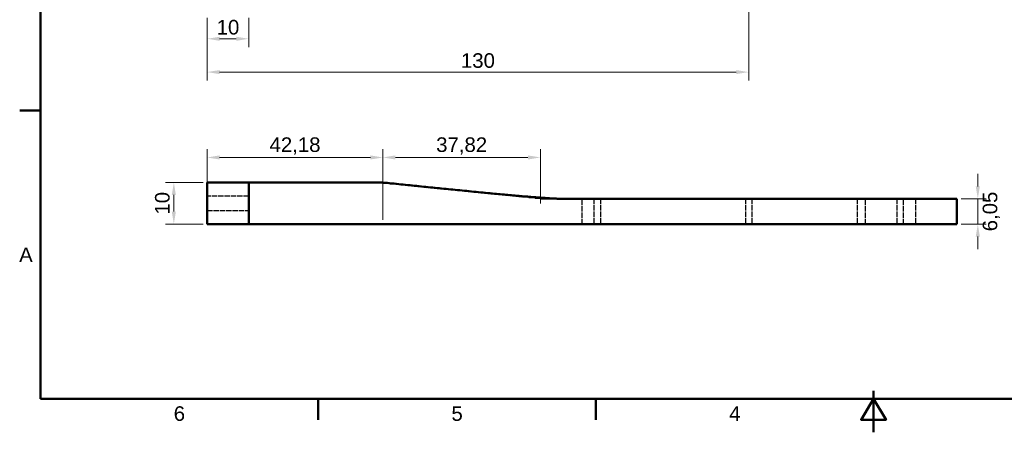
# Model space of a CAD drawing. Header units: metres. Extents: x 2 to 418, y 2 to 295.
# Tile 1 of 3: x 5 to 241, y 2 to 101. Entities that reach past the tile are written whole.
import ezdxf
from ezdxf.enums import TextEntityAlignment as Align

# ---------------------------------------------------------------- set-up
doc = ezdxf.new("R2010")
doc.units = ezdxf.units.M
doc.linetypes.add('DASHED', pattern=[1.524, 1.27, -0.254])
for name, color, linetype, lineweight in [('MASS', 7, 'CONTINUOUS', 18), ('RAHMEN', 7, 'CONTINUOUS', 50), ('SICHT', 7, 'CONTINUOUS', 50), ('VERDECKT', 7, 'DASHED', 25)]:
    doc.layers.add(name, color=color, linetype=linetype, lineweight=lineweight)
doc.styles.add('ISO', font='arial.ttf')
doc.styles.get("Standard").update_dxf_attribs({"font": 'arial.ttf'})
doc.dimstyles.new('ISO_HZ', dxfattribs={"dimtxt": 3.5, "dimasz": 3, "dimexe": 2, "dimexo": 1, "dimgap": 1, "dimtad": 1, "dimtxsty": 'Standard', "dimcen": 2.5, "dimclrd": 7, "dimclre": 7, "dimclrt": 7, "dimazin": 3, "dimtfac": 1, "dimtmove": 0, "dimatfit": 3, "dimlwd": 18, "dimlwe": 18})

# ---------------------------------------------------------------- blocks, each defined once
blk = doc.blocks.new('_CLOSEDFILLED')
at = {"color": 0, "linetype": 'BYBLOCK'}
blk.add_solid([(-1, 0.164), (0, 0), (-1, -0.164)], dxfattribs=at)
blk = doc.blocks.new('*D14')
at = {"color": 7, "lineweight": 18}
for p, q in [((235, 61.05), (235, 64.05)), ((231, 58.05), (237, 58.05)), ((235, 52), (235, 58.05)), ((231, 52), (237, 52)), ((235, 49), (235, 46))]:
    blk.add_line(p, q, dxfattribs=at)
at = {"layer": 'Defpoints'}
for p in [(230, 58.05), (230, 52), (235, 52)]:
    blk.add_point(p, dxfattribs=at)
at = {"layer": 'MASS', "color": 7, "xscale": 3, "yscale": 3}
for p, rotation in [((235, 58.05), 270), ((235, 52), 90)]:
    blk.add_blockref('_CLOSEDFILLED', p, dxfattribs=dict(at, rotation=rotation))
at = {"layer": 'MASS', "color": 7, "insert": (238.25, 55.025), "char_height": 3.5, "attachment_point": 5, "rotation": 90}
blk.add_mtext('6,05', dxfattribs=at)

msp = doc.modelspace()

# ---------------------------------------------------------------- linework, layer by layer
at = {"layer": 'RAHMEN'}
for p, q in [((10, 79.25), (5, 79.25)), ((210, 2), (210, 12)), ((76.667, 10), (76.667, 5)), ((143.333, 10), (143.333, 5)), ((210, 10), (210, 5))]:
    msp.add_line(p, q, dxfattribs=at)
for points in [[(10, 10), (410, 10), (410, 287), (10, 287)], [(210, 10), (207, 5), (213, 5)]]:
    msp.add_lwpolyline(points, close=True, dxfattribs=at)
at = {"layer": 'SICHT'}
for p, q in [((50.005, 62), (60.005, 62)), ((50.005, 52), (50.005, 62)), ((60.005, 52), (60.005, 62)), ((230.005, 52), (230.005, 58.05)), ((50.005, 52), (60.005, 52))]:
    msp.add_line(p, q, dxfattribs=at)
for points in [[(60.005, 62), (60.492, 62), (60.979, 62), (61.466, 62), (61.972, 62), (62.492, 62), (63.012, 62), (63.537, 62), (64.089, 62), (64.641, 62), (65.193, 62), (65.766, 62), (66.349, 62), (66.932, 62), (67.523, 62), (68.135, 62), (68.748, 62), (69.36, 62), (69.997, 62), (70.638, 62), (71.279, 62), (71.931, 62), (72.599, 62), (73.267, 62), (73.935, 62), (74.629, 62), (75.323, 62), (76.017, 62), (76.725, 62), (77.444, 62), (78.163, 62), (78.885, 62), (79.626, 62), (80.368, 62), (81.11, 62), (81.867, 62), (82.631, 62), (83.394, 62), (84.164, 62), (84.947, 62), (85.731, 62), (86.515, 62), (87.315, 62), (88.117, 62), (88.92, 62), (89.73, 62), (90.549, 62), (91.369, 62), (92.189, 62)], [(118.536, 59.34), (117.967, 59.395), (117.398, 59.45), (116.83, 59.505), (116.263, 59.56), (115.697, 59.616), (115.133, 59.671), (114.569, 59.726), (114.006, 59.781), (113.445, 59.836), (112.885, 59.892), (112.326, 59.947), (111.769, 60.002), (111.213, 60.057), (110.659, 60.112), (110.107, 60.167), (109.556, 60.221), (109.007, 60.276), (108.459, 60.331), (107.914, 60.385), (107.371, 60.44), (106.829, 60.494), (106.29, 60.548), (105.752, 60.603), (105.217, 60.657), (104.681, 60.711), (104.144, 60.765), (103.605, 60.82), (103.064, 60.875), (102.523, 60.93), (101.981, 60.985), (101.438, 61.04), (100.894, 61.096), (100.349, 61.152), (99.804, 61.208), (99.259, 61.264), (98.713, 61.32), (98.167, 61.376), (97.621, 61.432), (97.076, 61.489), (96.53, 61.546), (95.985, 61.602), (95.441, 61.659), (94.897, 61.716), (94.353, 61.772), (93.811, 61.829), (93.269, 61.886), (92.728, 61.943), (92.189, 62)], [(136.333, 58.05), (136.12, 58.051), (135.895, 58.053), (135.661, 58.056), (135.416, 58.061), (135.162, 58.067), (134.898, 58.075), (134.624, 58.083), (134.341, 58.094), (134.05, 58.105), (133.75, 58.118), (133.441, 58.133), (133.124, 58.148), (132.799, 58.165), (132.466, 58.184), (132.126, 58.203), (131.778, 58.224), (131.424, 58.247), (131.065, 58.27), (130.699, 58.295), (130.329, 58.32), (129.955, 58.347), (129.577, 58.374), (129.195, 58.402), (128.811, 58.431), (128.425, 58.461), (128.037, 58.491), (127.649, 58.522), (127.26, 58.554), (126.869, 58.586), (126.472, 58.618), (126.068, 58.652), (125.656, 58.687), (125.239, 58.723), (124.815, 58.76), (124.386, 58.798), (123.951, 58.836), (123.513, 58.875), (123.07, 58.915), (122.624, 58.956), (122.175, 58.997), (121.724, 59.038), (121.27, 59.08), (120.815, 59.123), (120.359, 59.166), (119.903, 59.209), (119.446, 59.253), (118.991, 59.296), (118.536, 59.34)], [(136.333, 58.05), (137.886, 58.05), (139.438, 58.05), (140.99, 58.05), (142.768, 58.05), (144.715, 58.05), (146.662, 58.05), (148.655, 58.05), (150.927, 58.05), (153.2, 58.05), (155.473, 58.05), (157.921, 58.05), (160.439, 58.05), (162.957, 58.05), (165.52, 58.05), (168.195, 58.05), (170.87, 58.05), (173.545, 58.05), (176.274, 58.05), (179.012, 58.05), (181.749, 58.05), (184.472, 58.05), (187.176, 58.05), (189.88, 58.05), (192.583, 58.05), (195.157, 58.05), (197.731, 58.05), (200.306, 58.05), (202.754, 58.05), (205.108, 58.05), (207.462, 58.05), (209.773, 58.05), (211.824, 58.05), (213.875, 58.05), (215.925, 58.05), (217.708, 58.05), (219.383, 58.05), (221.059, 58.05), (222.61, 58.05), (223.851, 58.05), (225.091, 58.05), (226.332, 58.05), (227.163, 58.05), (227.925, 58.05), (228.688, 58.05), (229.233, 58.05), (229.491, 58.05), (229.748, 58.05), (230.005, 58.05)], [(60.005, 52), (60.815, 52), (61.624, 52), (62.434, 52), (63.292, 52), (64.187, 52), (65.082, 52), (65.989, 52), (66.965, 52), (67.941, 52), (68.916, 52), (69.946, 52), (70.998, 52), (72.05, 52), (73.121, 52), (74.243, 52), (75.365, 52), (76.487, 52), (77.665, 52), (78.851, 52), (80.038, 52), (81.25, 52), (82.495, 52), (83.74, 52), (84.985, 52), (86.282, 52), (87.579, 52), (88.876, 52), (90.199, 52), (91.542, 52), (92.885, 52), (94.233, 52), (95.614, 52), (96.995, 52), (98.376, 52), (99.779, 52), (101.192, 52), (102.604, 52), (104.024, 52), (105.46, 52), (106.897, 52), (108.333, 52), (109.784, 52), (111.238, 52), (112.691, 52), (114.148, 52), (115.611, 52), (117.073, 52), (118.536, 52)], [(118.536, 52), (118.985, 52), (119.434, 52), (119.884, 52), (120.332, 52), (120.779, 52), (121.226, 52), (121.672, 52), (122.115, 52), (122.557, 52), (122.999, 52), (123.436, 52), (123.871, 52), (124.306, 52), (124.739, 52), (125.164, 52), (125.589, 52), (126.014, 52), (126.428, 52), (126.841, 52), (127.253, 52), (127.659, 52), (128.057, 52), (128.455, 52), (128.852, 52), (129.233, 52), (129.613, 52), (129.993, 52), (130.363, 52), (130.723, 52), (131.084, 52), (131.442, 52), (131.781, 52), (132.12, 52), (132.459, 52), (132.782, 52), (133.097, 52), (133.412, 52), (133.721, 52), (134.01, 52), (134.3, 52), (134.59, 52), (134.857, 52), (135.119, 52), (135.382, 52), (135.632, 52), (135.866, 52), (136.1, 52), (136.333, 52)], [(136.333, 52), (137.886, 52), (139.438, 52), (140.99, 52), (142.768, 52), (144.715, 52), (146.662, 52), (148.655, 52), (150.927, 52), (153.2, 52), (155.473, 52), (157.921, 52), (160.439, 52), (162.957, 52), (165.52, 52), (168.195, 52), (170.87, 52), (173.545, 52), (176.274, 52), (179.012, 52), (181.749, 52), (184.472, 52), (187.176, 52), (189.88, 52), (192.583, 52), (195.157, 52), (197.731, 52), (200.306, 52), (202.754, 52), (205.108, 52), (207.462, 52), (209.773, 52), (211.824, 52), (213.875, 52), (215.925, 52), (217.708, 52), (219.383, 52), (221.059, 52), (222.61, 52), (223.851, 52), (225.091, 52), (226.332, 52), (227.163, 52), (227.925, 52), (228.688, 52), (229.233, 52), (229.491, 52), (229.748, 52), (230.005, 52)]]:
    msp.add_lwpolyline(points, dxfattribs=at)
at = {"layer": 'VERDECKT'}
for p, q in [((50.005, 52), (50.005, 62)), ((60.005, 62), (50.005, 62)), ((60.005, 52), (60.005, 62)), ((60.005, 52), (60.005, 62)), ((60.005, 52), (60.005, 62)), ((130.005, 58.05), (90.005, 62)), ((60.005, 58.7), (50.005, 58.7)), ((60.005, 58.7), (50.005, 58.7)), ((140.005, 52), (140.005, 58.05)), ((142.848, 58.05), (142.848, 52)), ((144.415, 58.05), (144.415, 52)), ((179.221, 58.05), (179.221, 52)), ((180.788, 58.05), (180.788, 52)), ((206.002, 58.05), (206.002, 52)), ((208.002, 52), (208.002, 58.05)), ((215.594, 58.05), (215.594, 52)), ((217.161, 52), (217.161, 58.05)), ((220.005, 58.05), (220.005, 52)), ((50.005, 55.3), (60.005, 55.3)), ((50.005, 55.3), (60.005, 55.3)), ((60.005, 52), (50.005, 52))]:
    msp.add_line(p, q, dxfattribs=at)
for points in [[(92.189, 62), (91.369, 62), (90.549, 62), (89.73, 62), (88.92, 62), (88.117, 62), (87.315, 62), (86.515, 62), (85.731, 62), (84.947, 62), (84.164, 62), (83.394, 62), (82.631, 62), (81.867, 62), (81.11, 62), (80.368, 62), (79.626, 62), (78.885, 62), (78.163, 62), (77.444, 62), (76.725, 62), (76.017, 62), (75.323, 62), (74.629, 62), (73.935, 62), (73.267, 62), (72.599, 62), (71.931, 62), (71.279, 62), (70.638, 62), (69.997, 62), (69.36, 62), (68.748, 62), (68.135, 62), (67.523, 62), (66.932, 62), (66.349, 62), (65.766, 62), (65.193, 62), (64.641, 62), (64.089, 62), (63.537, 62), (63.012, 62), (62.492, 62), (61.972, 62), (61.466, 62), (60.979, 62), (60.492, 62), (60.005, 62)], [(92.189, 62), (92.101, 62), (92.014, 62), (91.927, 62), (91.843, 62), (91.762, 62), (91.681, 62), (91.601, 62), (91.526, 62), (91.451, 62), (91.377, 62), (91.307, 62), (91.238, 62), (91.17, 62), (91.104, 62), (91.042, 62), (90.98, 62), (90.918, 62), (90.862, 62), (90.807, 62), (90.752, 62), (90.699, 62), (90.65, 62), (90.601, 62), (90.553, 62), (90.51, 62), (90.468, 62), (90.426, 62), (90.387, 62), (90.351, 62), (90.315, 62), (90.28, 62), (90.251, 62), (90.222, 62), (90.192, 62), (90.168, 62), (90.145, 62), (90.122, 62), (90.101, 62), (90.085, 62), (90.068, 62), (90.052, 62), (90.041, 62), (90.031, 62), (90.022, 62), (90.015, 62), (90.011, 62), (90.008, 62), (90.005, 62)], [(90.005, 62), (90.008, 62), (90.011, 62), (90.015, 62), (90.022, 62), (90.031, 62), (90.041, 62), (90.052, 62), (90.068, 62), (90.085, 62), (90.101, 62), (90.122, 62), (90.145, 62), (90.168, 62), (90.192, 62), (90.222, 62), (90.251, 62), (90.28, 62), (90.315, 62), (90.351, 62), (90.387, 62), (90.426, 62), (90.468, 62), (90.51, 62), (90.553, 62), (90.601, 62), (90.65, 62), (90.699, 62), (90.752, 62), (90.807, 62), (90.862, 62), (90.918, 62), (90.98, 62), (91.042, 62), (91.104, 62), (91.17, 62), (91.238, 62), (91.307, 62), (91.377, 62), (91.451, 62), (91.526, 62), (91.601, 62), (91.681, 62), (91.762, 62), (91.843, 62), (91.927, 62), (92.014, 62), (92.101, 62), (92.189, 62)], [(92.189, 62), (92.728, 61.943), (93.269, 61.886), (93.811, 61.829), (94.353, 61.772), (94.897, 61.716), (95.441, 61.659), (95.985, 61.602), (96.53, 61.546), (97.076, 61.489), (97.621, 61.432), (98.167, 61.376), (98.713, 61.32), (99.259, 61.264), (99.804, 61.208), (100.349, 61.152), (100.894, 61.096), (101.438, 61.04), (101.981, 60.985), (102.523, 60.93), (103.064, 60.875), (103.605, 60.82), (104.144, 60.765), (104.681, 60.711), (105.217, 60.657), (105.752, 60.603), (106.29, 60.548), (106.829, 60.494), (107.371, 60.44), (107.914, 60.385), (108.459, 60.331), (109.007, 60.276), (109.556, 60.221), (110.107, 60.167), (110.659, 60.112), (111.213, 60.057), (111.769, 60.002), (112.326, 59.947), (112.885, 59.892), (113.445, 59.836), (114.006, 59.781), (114.569, 59.726), (115.133, 59.671), (115.697, 59.616), (116.263, 59.56), (116.83, 59.505), (117.398, 59.45), (117.967, 59.395), (118.536, 59.34)], [(118.536, 59.34), (118.991, 59.296), (119.446, 59.253), (119.903, 59.209), (120.359, 59.166), (120.815, 59.123), (121.27, 59.08), (121.724, 59.038), (122.175, 58.997), (122.624, 58.956), (123.07, 58.915), (123.513, 58.875), (123.951, 58.836), (124.386, 58.798), (124.815, 58.76), (125.239, 58.723), (125.656, 58.687), (126.068, 58.652), (126.472, 58.618), (126.869, 58.586), (127.26, 58.554), (127.649, 58.522), (128.037, 58.491), (128.425, 58.461), (128.811, 58.431), (129.195, 58.402), (129.577, 58.374), (129.955, 58.347), (130.329, 58.32), (130.699, 58.295), (131.065, 58.27), (131.424, 58.247), (131.778, 58.224), (132.126, 58.203), (132.466, 58.184), (132.799, 58.165), (133.124, 58.148), (133.441, 58.133), (133.75, 58.118), (134.05, 58.105), (134.341, 58.094), (134.624, 58.083), (134.898, 58.075), (135.162, 58.067), (135.416, 58.061), (135.661, 58.056), (135.895, 58.053), (136.12, 58.051), (136.333, 58.05)], [(50.005, 58.7), (50.005, 58.688), (50.005, 58.675), (50.005, 58.663), (50.005, 58.636), (50.005, 58.6), (50.005, 58.563), (50.005, 58.523), (50.005, 58.464), (50.005, 58.405), (50.005, 58.346), (50.005, 58.273), (50.005, 58.195), (50.005, 58.116), (50.005, 58.033), (50.005, 57.939), (50.005, 57.845), (50.005, 57.751), (50.005, 57.648), (50.005, 57.543), (50.005, 57.438), (50.005, 57.331), (50.005, 57.221), (50.005, 57.11), (50.005, 57), (50.005, 56.89), (50.005, 56.779), (50.005, 56.669), (50.005, 56.562), (50.005, 56.457), (50.005, 56.352), (50.005, 56.249), (50.005, 56.155), (50.005, 56.061), (50.005, 55.967), (50.005, 55.884), (50.005, 55.805), (50.005, 55.727), (50.005, 55.654), (50.005, 55.595), (50.005, 55.536), (50.005, 55.477), (50.005, 55.437), (50.005, 55.4), (50.005, 55.364), (50.005, 55.337), (50.005, 55.325), (50.005, 55.312), (50.005, 55.3)], [(50.005, 55.3), (50.005, 55.312), (50.005, 55.325), (50.005, 55.337), (50.005, 55.364), (50.005, 55.4), (50.005, 55.437), (50.005, 55.477), (50.005, 55.536), (50.005, 55.595), (50.005, 55.654), (50.005, 55.727), (50.005, 55.805), (50.005, 55.884), (50.005, 55.967), (50.005, 56.061), (50.005, 56.155), (50.005, 56.249), (50.005, 56.352), (50.005, 56.457), (50.005, 56.562), (50.005, 56.669), (50.005, 56.779), (50.005, 56.89), (50.005, 57), (50.005, 57.11), (50.005, 57.221), (50.005, 57.331), (50.005, 57.438), (50.005, 57.543), (50.005, 57.648), (50.005, 57.751), (50.005, 57.845), (50.005, 57.939), (50.005, 58.033), (50.005, 58.116), (50.005, 58.195), (50.005, 58.273), (50.005, 58.346), (50.005, 58.405), (50.005, 58.464), (50.005, 58.523), (50.005, 58.563), (50.005, 58.6), (50.005, 58.636), (50.005, 58.663), (50.005, 58.675), (50.005, 58.688), (50.005, 58.7)], [(50.005, 58.7), (50.005, 58.688), (50.005, 58.675), (50.005, 58.663), (50.005, 58.636), (50.005, 58.6), (50.005, 58.563), (50.005, 58.523), (50.005, 58.464), (50.005, 58.405), (50.005, 58.346), (50.005, 58.273), (50.005, 58.195), (50.005, 58.116), (50.005, 58.033), (50.005, 57.939), (50.005, 57.845), (50.005, 57.751), (50.005, 57.648), (50.005, 57.543), (50.005, 57.438), (50.005, 57.331), (50.005, 57.221), (50.005, 57.11), (50.005, 57), (50.005, 56.89), (50.005, 56.779), (50.005, 56.669), (50.005, 56.562), (50.005, 56.457), (50.005, 56.352), (50.005, 56.249), (50.005, 56.155), (50.005, 56.061), (50.005, 55.967), (50.005, 55.884), (50.005, 55.805), (50.005, 55.727), (50.005, 55.654), (50.005, 55.595), (50.005, 55.536), (50.005, 55.477), (50.005, 55.437), (50.005, 55.4), (50.005, 55.364), (50.005, 55.337), (50.005, 55.325), (50.005, 55.312), (50.005, 55.3)], [(50.005, 55.3), (50.005, 55.312), (50.005, 55.325), (50.005, 55.337), (50.005, 55.364), (50.005, 55.4), (50.005, 55.437), (50.005, 55.477), (50.005, 55.536), (50.005, 55.595), (50.005, 55.654), (50.005, 55.727), (50.005, 55.805), (50.005, 55.884), (50.005, 55.967), (50.005, 56.061), (50.005, 56.155), (50.005, 56.249), (50.005, 56.352), (50.005, 56.457), (50.005, 56.562), (50.005, 56.669), (50.005, 56.779), (50.005, 56.89), (50.005, 57), (50.005, 57.11), (50.005, 57.221), (50.005, 57.331), (50.005, 57.438), (50.005, 57.543), (50.005, 57.648), (50.005, 57.751), (50.005, 57.845), (50.005, 57.939), (50.005, 58.033), (50.005, 58.116), (50.005, 58.195), (50.005, 58.273), (50.005, 58.346), (50.005, 58.405), (50.005, 58.464), (50.005, 58.523), (50.005, 58.563), (50.005, 58.6), (50.005, 58.636), (50.005, 58.663), (50.005, 58.675), (50.005, 58.688), (50.005, 58.7)], [(60.005, 58.7), (60.005, 58.688), (60.005, 58.675), (60.005, 58.663), (60.005, 58.636), (60.005, 58.6), (60.005, 58.563), (60.005, 58.523), (60.005, 58.464), (60.005, 58.405), (60.005, 58.346), (60.005, 58.273), (60.005, 58.195), (60.005, 58.116), (60.005, 58.033), (60.005, 57.939), (60.005, 57.845), (60.005, 57.751), (60.005, 57.648), (60.005, 57.543), (60.005, 57.438), (60.005, 57.331), (60.005, 57.221), (60.005, 57.11), (60.005, 57), (60.005, 56.89), (60.005, 56.779), (60.005, 56.669), (60.005, 56.562), (60.005, 56.457), (60.005, 56.352), (60.005, 56.249), (60.005, 56.155), (60.005, 56.061), (60.005, 55.967), (60.005, 55.884), (60.005, 55.805), (60.005, 55.727), (60.005, 55.654), (60.005, 55.595), (60.005, 55.536), (60.005, 55.477), (60.005, 55.437), (60.005, 55.4), (60.005, 55.364), (60.005, 55.337), (60.005, 55.325), (60.005, 55.312), (60.005, 55.3)], [(60.005, 55.3), (60.005, 55.312), (60.005, 55.325), (60.005, 55.337), (60.005, 55.364), (60.005, 55.4), (60.005, 55.437), (60.005, 55.477), (60.005, 55.536), (60.005, 55.595), (60.005, 55.654), (60.005, 55.727), (60.005, 55.805), (60.005, 55.884), (60.005, 55.967), (60.005, 56.061), (60.005, 56.155), (60.005, 56.249), (60.005, 56.352), (60.005, 56.457), (60.005, 56.562), (60.005, 56.669), (60.005, 56.779), (60.005, 56.89), (60.005, 57), (60.005, 57.11), (60.005, 57.221), (60.005, 57.331), (60.005, 57.438), (60.005, 57.543), (60.005, 57.648), (60.005, 57.751), (60.005, 57.845), (60.005, 57.939), (60.005, 58.033), (60.005, 58.116), (60.005, 58.195), (60.005, 58.273), (60.005, 58.346), (60.005, 58.405), (60.005, 58.464), (60.005, 58.523), (60.005, 58.563), (60.005, 58.6), (60.005, 58.636), (60.005, 58.663), (60.005, 58.675), (60.005, 58.688), (60.005, 58.7)], [(60.005, 58.7), (60.005, 58.688), (60.005, 58.675), (60.005, 58.663), (60.005, 58.636), (60.005, 58.6), (60.005, 58.563), (60.005, 58.523), (60.005, 58.464), (60.005, 58.405), (60.005, 58.346), (60.005, 58.273), (60.005, 58.195), (60.005, 58.116), (60.005, 58.033), (60.005, 57.939), (60.005, 57.845), (60.005, 57.751), (60.005, 57.648), (60.005, 57.543), (60.005, 57.438), (60.005, 57.331), (60.005, 57.221), (60.005, 57.11), (60.005, 57), (60.005, 56.89), (60.005, 56.779), (60.005, 56.669), (60.005, 56.562), (60.005, 56.457), (60.005, 56.352), (60.005, 56.249), (60.005, 56.155), (60.005, 56.061), (60.005, 55.967), (60.005, 55.884), (60.005, 55.805), (60.005, 55.727), (60.005, 55.654), (60.005, 55.595), (60.005, 55.536), (60.005, 55.477), (60.005, 55.437), (60.005, 55.4), (60.005, 55.364), (60.005, 55.337), (60.005, 55.325), (60.005, 55.312), (60.005, 55.3)], [(60.005, 55.3), (60.005, 55.312), (60.005, 55.325), (60.005, 55.337), (60.005, 55.364), (60.005, 55.4), (60.005, 55.437), (60.005, 55.477), (60.005, 55.536), (60.005, 55.595), (60.005, 55.654), (60.005, 55.727), (60.005, 55.805), (60.005, 55.884), (60.005, 55.967), (60.005, 56.061), (60.005, 56.155), (60.005, 56.249), (60.005, 56.352), (60.005, 56.457), (60.005, 56.562), (60.005, 56.669), (60.005, 56.779), (60.005, 56.89), (60.005, 57), (60.005, 57.11), (60.005, 57.221), (60.005, 57.331), (60.005, 57.438), (60.005, 57.543), (60.005, 57.648), (60.005, 57.751), (60.005, 57.845), (60.005, 57.939), (60.005, 58.033), (60.005, 58.116), (60.005, 58.195), (60.005, 58.273), (60.005, 58.346), (60.005, 58.405), (60.005, 58.464), (60.005, 58.523), (60.005, 58.563), (60.005, 58.6), (60.005, 58.636), (60.005, 58.663), (60.005, 58.675), (60.005, 58.688), (60.005, 58.7)], [(136.333, 58.05), (136.084, 58.05), (135.834, 58.05), (135.585, 58.05), (135.345, 58.05), (135.113, 58.05), (134.88, 58.05), (134.65, 58.05), (134.435, 58.05), (134.221, 58.05), (134.006, 58.05), (133.803, 58.05), (133.606, 58.05), (133.409, 58.05), (133.217, 58.05), (133.038, 58.05), (132.858, 58.05), (132.679, 58.05), (132.516, 58.05), (132.355, 58.05), (132.194, 58.05), (132.041, 58.05), (131.898, 58.05), (131.755, 58.05), (131.613, 58.05), (131.489, 58.05), (131.365, 58.05), (131.241, 58.05), (131.128, 58.05), (131.023, 58.05), (130.918, 58.05), (130.815, 58.05), (130.729, 58.05), (130.643, 58.05), (130.556, 58.05), (130.484, 58.05), (130.417, 58.05), (130.35, 58.05), (130.288, 58.05), (130.24, 58.05), (130.192, 58.05), (130.144, 58.05), (130.112, 58.05), (130.083, 58.05), (130.054, 58.05), (130.034, 58.05), (130.024, 58.05), (130.015, 58.05), (130.005, 58.05)], [(130.005, 58.05), (130.015, 58.05), (130.024, 58.05), (130.034, 58.05), (130.054, 58.05), (130.083, 58.05), (130.112, 58.05), (130.144, 58.05), (130.192, 58.05), (130.24, 58.05), (130.288, 58.05), (130.35, 58.05), (130.417, 58.05), (130.484, 58.05), (130.556, 58.05), (130.643, 58.05), (130.729, 58.05), (130.815, 58.05), (130.918, 58.05), (131.023, 58.05), (131.128, 58.05), (131.241, 58.05), (131.365, 58.05), (131.489, 58.05), (131.613, 58.05), (131.755, 58.05), (131.898, 58.05), (132.041, 58.05), (132.194, 58.05), (132.355, 58.05), (132.516, 58.05), (132.679, 58.05), (132.858, 58.05), (133.038, 58.05), (133.217, 58.05), (133.409, 58.05), (133.606, 58.05), (133.803, 58.05), (134.006, 58.05), (134.221, 58.05), (134.435, 58.05), (134.65, 58.05), (134.88, 58.05), (135.113, 58.05), (135.345, 58.05), (135.585, 58.05), (135.834, 58.05), (136.084, 58.05), (136.333, 58.05)], [(230.005, 58.05), (229.748, 58.05), (229.491, 58.05), (229.233, 58.05), (228.688, 58.05), (227.925, 58.05), (227.163, 58.05), (226.332, 58.05), (225.091, 58.05), (223.851, 58.05), (222.61, 58.05), (221.059, 58.05), (219.383, 58.05), (217.708, 58.05), (215.925, 58.05), (213.875, 58.05), (211.824, 58.05), (209.773, 58.05), (207.462, 58.05), (205.108, 58.05), (202.754, 58.05), (200.306, 58.05), (197.731, 58.05), (195.157, 58.05), (192.583, 58.05), (189.88, 58.05), (187.176, 58.05), (184.472, 58.05), (181.749, 58.05), (179.012, 58.05), (176.274, 58.05), (173.545, 58.05), (170.87, 58.05), (168.195, 58.05), (165.52, 58.05), (162.957, 58.05), (160.439, 58.05), (157.921, 58.05), (155.473, 58.05), (153.2, 58.05), (150.927, 58.05), (148.655, 58.05), (146.662, 58.05), (144.715, 58.05), (142.768, 58.05), (140.99, 58.05), (139.438, 58.05), (137.886, 58.05), (136.333, 58.05)], [(220.005, 58.05), (219.712, 58.05), (219.42, 58.05), (219.127, 58.05), (218.509, 58.05), (217.646, 58.05), (216.783, 58.05), (215.845, 58.05), (214.455, 58.05), (213.065, 58.05), (211.675, 58.05), (209.959, 58.05), (208.111, 58.05), (206.264, 58.05), (204.312, 58.05), (202.1, 58.05), (199.888, 58.05), (197.676, 58.05), (195.247, 58.05), (192.781, 58.05), (190.315, 58.05), (187.793, 58.05), (185.197, 58.05), (182.601, 58.05), (180.005, 58.05), (177.409, 58.05), (174.813, 58.05), (172.217, 58.05), (169.695, 58.05), (167.229, 58.05), (164.763, 58.05), (162.334, 58.05), (160.121, 58.05), (157.909, 58.05), (155.697, 58.05), (153.746, 58.05), (151.898, 58.05), (150.051, 58.05), (148.335, 58.05), (146.945, 58.05), (145.555, 58.05), (144.165, 58.05), (143.227, 58.05), (142.364, 58.05), (141.501, 58.05), (140.882, 58.05), (140.59, 58.05), (140.297, 58.05), (140.005, 58.05)], [(140.005, 58.05), (140.297, 58.05), (140.59, 58.05), (140.882, 58.05), (141.501, 58.05), (142.364, 58.05), (143.227, 58.05), (144.165, 58.05), (145.555, 58.05), (146.945, 58.05), (148.335, 58.05), (150.051, 58.05), (151.898, 58.05), (153.746, 58.05), (155.697, 58.05), (157.909, 58.05), (160.121, 58.05), (162.334, 58.05), (164.763, 58.05), (167.229, 58.05), (169.695, 58.05), (172.217, 58.05), (174.813, 58.05), (177.409, 58.05), (180.005, 58.05), (182.601, 58.05), (185.197, 58.05), (187.793, 58.05), (190.315, 58.05), (192.781, 58.05), (195.247, 58.05), (197.676, 58.05), (199.888, 58.05), (202.1, 58.05), (204.312, 58.05), (206.264, 58.05), (208.111, 58.05), (209.959, 58.05), (211.675, 58.05), (213.065, 58.05), (214.455, 58.05), (215.845, 58.05), (216.783, 58.05), (217.646, 58.05), (218.509, 58.05), (219.127, 58.05), (219.42, 58.05), (219.712, 58.05), (220.005, 58.05)], [(144.415, 58.05), (144.41, 58.05), (144.404, 58.05), (144.398, 58.05), (144.386, 58.05), (144.369, 58.05), (144.352, 58.05), (144.334, 58.05), (144.307, 58.05), (144.279, 58.05), (144.252, 58.05), (144.219, 58.05), (144.182, 58.05), (144.146, 58.05), (144.108, 58.05), (144.065, 58.05), (144.021, 58.05), (143.978, 58.05), (143.93, 58.05), (143.882, 58.05), (143.834, 58.05), (143.784, 58.05), (143.734, 58.05), (143.683, 58.05), (143.632, 58.05), (143.581, 58.05), (143.53, 58.05), (143.479, 58.05), (143.43, 58.05), (143.382, 58.05), (143.333, 58.05), (143.286, 58.05), (143.242, 58.05), (143.199, 58.05), (143.156, 58.05), (143.117, 58.05), (143.081, 58.05), (143.045, 58.05), (143.011, 58.05), (142.984, 58.05), (142.957, 58.05), (142.93, 58.05), (142.911, 58.05), (142.895, 58.05), (142.878, 58.05), (142.866, 58.05), (142.86, 58.05), (142.854, 58.05), (142.848, 58.05)], [(142.848, 58.05), (142.849, 58.05), (142.85, 58.05), (142.85, 58.05), (142.852, 58.05), (142.854, 58.05), (142.855, 58.05), (142.858, 58.05), (142.861, 58.05), (142.864, 58.05), (142.867, 58.05), (142.871, 58.05), (142.876, 58.05), (142.88, 58.05), (142.885, 58.05), (142.89, 58.05), (142.896, 58.05), (142.902, 58.05), (142.908, 58.05), (142.915, 58.05), (142.922, 58.05), (142.929, 58.05), (142.937, 58.05), (142.945, 58.05), (142.953, 58.05), (142.962, 58.05), (142.971, 58.05), (142.981, 58.05), (142.99, 58.05), (143, 58.05), (143.011, 58.05), (143.021, 58.05), (143.032, 58.05), (143.043, 58.05), (143.054, 58.05), (143.066, 58.05), (143.078, 58.05), (143.09, 58.05), (143.103, 58.05), (143.116, 58.05), (143.129, 58.05), (143.141, 58.05), (143.155, 58.05), (143.169, 58.05), (143.183, 58.05), (143.197, 58.05), (143.211, 58.05), (143.226, 58.05), (143.24, 58.05)], [(143.24, 58.05), (143.271, 58.05), (143.302, 58.05), (143.332, 58.05), (143.364, 58.05), (143.397, 58.05), (143.429, 58.05), (143.462, 58.05), (143.496, 58.05), (143.53, 58.05), (143.564, 58.05), (143.598, 58.05), (143.632, 58.05), (143.666, 58.05), (143.7, 58.05), (143.734, 58.05), (143.768, 58.05), (143.801, 58.05), (143.834, 58.05), (143.867, 58.05), (143.899, 58.05), (143.931, 58.05), (143.962, 58.05), (143.993, 58.05), (144.024, 58.05), (144.052, 58.05), (144.08, 58.05), (144.108, 58.05), (144.135, 58.05), (144.16, 58.05), (144.185, 58.05), (144.209, 58.05), (144.231, 58.05), (144.252, 58.05), (144.273, 58.05), (144.291, 58.05), (144.308, 58.05), (144.326, 58.05), (144.341, 58.05), (144.354, 58.05), (144.366, 58.05), (144.379, 58.05), (144.387, 58.05), (144.395, 58.05), (144.402, 58.05), (144.408, 58.05), (144.41, 58.05), (144.413, 58.05), (144.415, 58.05)], [(179.613, 58.05), (179.599, 58.05), (179.584, 58.05), (179.57, 58.05), (179.556, 58.05), (179.542, 58.05), (179.528, 58.05), (179.515, 58.05), (179.502, 58.05), (179.489, 58.05), (179.476, 58.05), (179.463, 58.05), (179.451, 58.05), (179.439, 58.05), (179.427, 58.05), (179.416, 58.05), (179.405, 58.05), (179.394, 58.05), (179.384, 58.05), (179.373, 58.05), (179.363, 58.05), (179.354, 58.05), (179.345, 58.05), (179.335, 58.05), (179.326, 58.05), (179.318, 58.05), (179.31, 58.05), (179.302, 58.05), (179.295, 58.05), (179.288, 58.05), (179.281, 58.05), (179.275, 58.05), (179.269, 58.05), (179.263, 58.05), (179.258, 58.05), (179.253, 58.05), (179.249, 58.05), (179.244, 58.05), (179.24, 58.05), (179.237, 58.05), (179.234, 58.05), (179.231, 58.05), (179.228, 58.05), (179.227, 58.05), (179.225, 58.05), (179.223, 58.05), (179.223, 58.05), (179.222, 58.05), (179.221, 58.05)], [(179.221, 58.05), (179.227, 58.05), (179.233, 58.05), (179.239, 58.05), (179.251, 58.05), (179.268, 58.05), (179.284, 58.05), (179.303, 58.05), (179.33, 58.05), (179.357, 58.05), (179.385, 58.05), (179.418, 58.05), (179.454, 58.05), (179.491, 58.05), (179.529, 58.05), (179.572, 58.05), (179.615, 58.05), (179.659, 58.05), (179.706, 58.05), (179.755, 58.05), (179.803, 58.05), (179.852, 58.05), (179.903, 58.05), (179.954, 58.05), (180.005, 58.05), (180.056, 58.05), (180.107, 58.05), (180.157, 58.05), (180.207, 58.05), (180.255, 58.05), (180.303, 58.05), (180.351, 58.05), (180.394, 58.05), (180.438, 58.05), (180.481, 58.05), (180.519, 58.05), (180.555, 58.05), (180.592, 58.05), (180.625, 58.05), (180.652, 58.05), (180.68, 58.05), (180.707, 58.05), (180.725, 58.05), (180.742, 58.05), (180.759, 58.05), (180.771, 58.05), (180.777, 58.05), (180.783, 58.05), (180.788, 58.05)], [(180.788, 58.05), (180.786, 58.05), (180.783, 58.05), (180.781, 58.05), (180.775, 58.05), (180.768, 58.05), (180.76, 58.05), (180.752, 58.05), (180.739, 58.05), (180.727, 58.05), (180.714, 58.05), (180.699, 58.05), (180.682, 58.05), (180.664, 58.05), (180.646, 58.05), (180.625, 58.05), (180.604, 58.05), (180.582, 58.05), (180.558, 58.05), (180.533, 58.05), (180.508, 58.05), (180.481, 58.05), (180.453, 58.05), (180.425, 58.05), (180.397, 58.05), (180.366, 58.05), (180.335, 58.05), (180.304, 58.05), (180.272, 58.05), (180.24, 58.05), (180.207, 58.05), (180.174, 58.05), (180.141, 58.05), (180.107, 58.05), (180.073, 58.05), (180.039, 58.05), (180.005, 58.05), (179.971, 58.05), (179.937, 58.05), (179.903, 58.05), (179.869, 58.05), (179.835, 58.05), (179.803, 58.05), (179.77, 58.05), (179.737, 58.05), (179.705, 58.05), (179.675, 58.05), (179.644, 58.05), (179.613, 58.05)], [(208.002, 58.05), (207.995, 58.05), (207.987, 58.05), (207.98, 58.05), (207.965, 58.05), (207.943, 58.05), (207.921, 58.05), (207.898, 58.05), (207.863, 58.05), (207.828, 58.05), (207.794, 58.05), (207.751, 58.05), (207.705, 58.05), (207.658, 58.05), (207.61, 58.05), (207.554, 58.05), (207.499, 58.05), (207.444, 58.05), (207.383, 58.05), (207.321, 58.05), (207.26, 58.05), (207.197, 58.05), (207.132, 58.05), (207.067, 58.05), (207.002, 58.05), (206.937, 58.05), (206.872, 58.05), (206.807, 58.05), (206.744, 58.05), (206.683, 58.05), (206.621, 58.05), (206.56, 58.05), (206.505, 58.05), (206.45, 58.05), (206.394, 58.05), (206.345, 58.05), (206.299, 58.05), (206.253, 58.05), (206.21, 58.05), (206.175, 58.05), (206.141, 58.05), (206.106, 58.05), (206.083, 58.05), (206.061, 58.05), (206.039, 58.05), (206.024, 58.05), (206.017, 58.05), (206.009, 58.05), (206.002, 58.05)], [(206.002, 58.05), (206.009, 58.05), (206.017, 58.05), (206.024, 58.05), (206.039, 58.05), (206.061, 58.05), (206.083, 58.05), (206.106, 58.05), (206.141, 58.05), (206.175, 58.05), (206.21, 58.05), (206.253, 58.05), (206.299, 58.05), (206.345, 58.05), (206.394, 58.05), (206.45, 58.05), (206.505, 58.05), (206.56, 58.05), (206.621, 58.05), (206.683, 58.05), (206.744, 58.05), (206.807, 58.05), (206.872, 58.05), (206.937, 58.05), (207.002, 58.05), (207.067, 58.05), (207.132, 58.05), (207.197, 58.05), (207.26, 58.05), (207.321, 58.05), (207.383, 58.05), (207.444, 58.05), (207.499, 58.05), (207.554, 58.05), (207.61, 58.05), (207.658, 58.05), (207.705, 58.05), (207.751, 58.05), (207.794, 58.05), (207.828, 58.05), (207.863, 58.05), (207.898, 58.05), (207.921, 58.05), (207.943, 58.05), (207.965, 58.05), (207.98, 58.05), (207.987, 58.05), (207.995, 58.05), (208.002, 58.05)], [(217.161, 58.05), (217.156, 58.05), (217.15, 58.05), (217.144, 58.05), (217.132, 58.05), (217.115, 58.05), (217.098, 58.05), (217.08, 58.05), (217.053, 58.05), (217.026, 58.05), (216.998, 58.05), (216.965, 58.05), (216.928, 58.05), (216.892, 58.05), (216.854, 58.05), (216.811, 58.05), (216.767, 58.05), (216.724, 58.05), (216.676, 58.05), (216.628, 58.05), (216.58, 58.05), (216.531, 58.05), (216.48, 58.05), (216.429, 58.05), (216.378, 58.05), (216.327, 58.05), (216.276, 58.05), (216.225, 58.05), (216.176, 58.05), (216.128, 58.05), (216.079, 58.05), (216.032, 58.05), (215.988, 58.05), (215.945, 58.05), (215.902, 58.05), (215.864, 58.05), (215.827, 58.05), (215.791, 58.05), (215.758, 58.05), (215.73, 58.05), (215.703, 58.05), (215.676, 58.05), (215.658, 58.05), (215.641, 58.05), (215.624, 58.05), (215.612, 58.05), (215.606, 58.05), (215.6, 58.05), (215.594, 58.05)], [(215.594, 58.05), (215.6, 58.05), (215.606, 58.05), (215.612, 58.05), (215.624, 58.05), (215.641, 58.05), (215.658, 58.05), (215.676, 58.05), (215.703, 58.05), (215.73, 58.05), (215.758, 58.05), (215.791, 58.05), (215.827, 58.05), (215.864, 58.05), (215.902, 58.05), (215.945, 58.05), (215.988, 58.05), (216.032, 58.05), (216.079, 58.05), (216.128, 58.05), (216.176, 58.05), (216.225, 58.05), (216.276, 58.05), (216.327, 58.05), (216.378, 58.05), (216.429, 58.05), (216.48, 58.05), (216.531, 58.05), (216.58, 58.05), (216.628, 58.05), (216.676, 58.05), (216.724, 58.05), (216.767, 58.05), (216.811, 58.05), (216.854, 58.05), (216.892, 58.05), (216.928, 58.05), (216.965, 58.05), (216.998, 58.05), (217.026, 58.05), (217.053, 58.05), (217.08, 58.05), (217.098, 58.05), (217.115, 58.05), (217.132, 58.05), (217.144, 58.05), (217.15, 58.05), (217.156, 58.05), (217.161, 58.05)], [(118.536, 52), (117.073, 52), (115.611, 52), (114.148, 52), (112.691, 52), (111.238, 52), (109.784, 52), (108.333, 52), (106.897, 52), (105.46, 52), (104.024, 52), (102.604, 52), (101.192, 52), (99.779, 52), (98.376, 52), (96.995, 52), (95.614, 52), (94.233, 52), (92.885, 52), (91.542, 52), (90.199, 52), (88.876, 52), (87.579, 52), (86.282, 52), (84.985, 52), (83.74, 52), (82.495, 52), (81.25, 52), (80.038, 52), (78.851, 52), (77.665, 52), (76.487, 52), (75.365, 52), (74.243, 52), (73.121, 52), (72.05, 52), (70.998, 52), (69.946, 52), (68.916, 52), (67.941, 52), (66.965, 52), (65.989, 52), (65.082, 52), (64.187, 52), (63.292, 52), (62.434, 52), (61.624, 52), (60.815, 52), (60.005, 52)], [(136.333, 52), (136.1, 52), (135.866, 52), (135.632, 52), (135.382, 52), (135.119, 52), (134.857, 52), (134.59, 52), (134.3, 52), (134.01, 52), (133.721, 52), (133.412, 52), (133.097, 52), (132.782, 52), (132.459, 52), (132.12, 52), (131.781, 52), (131.442, 52), (131.084, 52), (130.723, 52), (130.363, 52), (129.993, 52), (129.613, 52), (129.233, 52), (128.852, 52), (128.455, 52), (128.057, 52), (127.659, 52), (127.253, 52), (126.841, 52), (126.428, 52), (126.014, 52), (125.589, 52), (125.164, 52), (124.739, 52), (124.306, 52), (123.871, 52), (123.436, 52), (122.999, 52), (122.557, 52), (122.115, 52), (121.672, 52), (121.226, 52), (120.779, 52), (120.332, 52), (119.884, 52), (119.434, 52), (118.985, 52), (118.536, 52)], [(230.005, 52), (229.748, 52), (229.491, 52), (229.233, 52), (228.688, 52), (227.925, 52), (227.163, 52), (226.332, 52), (225.091, 52), (223.851, 52), (222.61, 52), (221.059, 52), (219.383, 52), (217.708, 52), (215.925, 52), (213.875, 52), (211.824, 52), (209.773, 52), (207.462, 52), (205.108, 52), (202.754, 52), (200.306, 52), (197.731, 52), (195.157, 52), (192.583, 52), (189.88, 52), (187.176, 52), (184.472, 52), (181.749, 52), (179.012, 52), (176.274, 52), (173.545, 52), (170.87, 52), (168.195, 52), (165.52, 52), (162.957, 52), (160.439, 52), (157.921, 52), (155.473, 52), (153.2, 52), (150.927, 52), (148.655, 52), (146.662, 52), (144.715, 52), (142.768, 52), (140.99, 52), (139.438, 52), (137.886, 52), (136.333, 52)], [(220.005, 52), (219.712, 52), (219.42, 52), (219.127, 52), (218.509, 52), (217.646, 52), (216.783, 52), (215.845, 52), (214.455, 52), (213.065, 52), (211.675, 52), (209.959, 52), (208.111, 52), (206.264, 52), (204.312, 52), (202.1, 52), (199.888, 52), (197.676, 52), (195.247, 52), (192.781, 52), (190.315, 52), (187.793, 52), (185.197, 52), (182.601, 52), (180.005, 52), (177.409, 52), (174.813, 52), (172.217, 52), (169.695, 52), (167.229, 52), (164.763, 52), (162.334, 52), (160.121, 52), (157.909, 52), (155.697, 52), (153.746, 52), (151.898, 52), (150.051, 52), (148.335, 52), (146.945, 52), (145.555, 52), (144.165, 52), (143.227, 52), (142.364, 52), (141.501, 52), (140.882, 52), (140.59, 52), (140.297, 52), (140.005, 52)], [(140.005, 52), (140.297, 52), (140.59, 52), (140.882, 52), (141.501, 52), (142.364, 52), (143.227, 52), (144.165, 52), (145.555, 52), (146.945, 52), (148.335, 52), (150.051, 52), (151.898, 52), (153.746, 52), (155.697, 52), (157.909, 52), (160.121, 52), (162.334, 52), (164.763, 52), (167.229, 52), (169.695, 52), (172.217, 52), (174.813, 52), (177.409, 52), (180.005, 52), (182.601, 52), (185.197, 52), (187.793, 52), (190.315, 52), (192.781, 52), (195.247, 52), (197.676, 52), (199.888, 52), (202.1, 52), (204.312, 52), (206.264, 52), (208.111, 52), (209.959, 52), (211.675, 52), (213.065, 52), (214.455, 52), (215.845, 52), (216.783, 52), (217.646, 52), (218.509, 52), (219.127, 52), (219.42, 52), (219.712, 52), (220.005, 52)], [(143.24, 52), (143.226, 52), (143.211, 52), (143.197, 52), (143.183, 52), (143.169, 52), (143.155, 52), (143.141, 52), (143.129, 52), (143.116, 52), (143.103, 52), (143.09, 52), (143.078, 52), (143.066, 52), (143.054, 52), (143.043, 52), (143.032, 52), (143.021, 52), (143.011, 52), (143, 52), (142.99, 52), (142.981, 52), (142.971, 52), (142.962, 52), (142.953, 52), (142.945, 52), (142.937, 52), (142.929, 52), (142.922, 52), (142.915, 52), (142.908, 52), (142.902, 52), (142.896, 52), (142.89, 52), (142.885, 52), (142.88, 52), (142.876, 52), (142.871, 52), (142.867, 52), (142.864, 52), (142.861, 52), (142.858, 52), (142.855, 52), (142.854, 52), (142.852, 52), (142.85, 52), (142.85, 52), (142.849, 52), (142.848, 52)], [(142.848, 52), (142.854, 52), (142.86, 52), (142.866, 52), (142.878, 52), (142.895, 52), (142.911, 52), (142.93, 52), (142.957, 52), (142.984, 52), (143.011, 52), (143.045, 52), (143.081, 52), (143.117, 52), (143.156, 52), (143.199, 52), (143.242, 52), (143.286, 52), (143.333, 52), (143.382, 52), (143.43, 52), (143.479, 52), (143.53, 52), (143.581, 52), (143.632, 52), (143.683, 52), (143.734, 52), (143.784, 52), (143.834, 52), (143.882, 52), (143.93, 52), (143.978, 52), (144.021, 52), (144.065, 52), (144.108, 52), (144.146, 52), (144.182, 52), (144.219, 52), (144.252, 52), (144.279, 52), (144.307, 52), (144.334, 52), (144.352, 52), (144.369, 52), (144.386, 52), (144.398, 52), (144.404, 52), (144.41, 52), (144.415, 52)], [(144.415, 52), (144.413, 52), (144.41, 52), (144.408, 52), (144.402, 52), (144.395, 52), (144.387, 52), (144.379, 52), (144.366, 52), (144.354, 52), (144.341, 52), (144.326, 52), (144.308, 52), (144.291, 52), (144.273, 52), (144.252, 52), (144.231, 52), (144.209, 52), (144.185, 52), (144.16, 52), (144.135, 52), (144.108, 52), (144.08, 52), (144.052, 52), (144.024, 52), (143.993, 52), (143.962, 52), (143.931, 52), (143.899, 52), (143.867, 52), (143.834, 52), (143.801, 52), (143.768, 52), (143.734, 52), (143.7, 52), (143.666, 52), (143.632, 52), (143.598, 52), (143.564, 52), (143.53, 52), (143.496, 52), (143.462, 52), (143.429, 52), (143.397, 52), (143.364, 52), (143.332, 52), (143.302, 52), (143.271, 52), (143.24, 52)], [(180.788, 52), (180.783, 52), (180.777, 52), (180.771, 52), (180.759, 52), (180.742, 52), (180.725, 52), (180.707, 52), (180.68, 52), (180.652, 52), (180.625, 52), (180.592, 52), (180.555, 52), (180.519, 52), (180.481, 52), (180.438, 52), (180.394, 52), (180.351, 52), (180.303, 52), (180.255, 52), (180.207, 52), (180.157, 52), (180.107, 52), (180.056, 52), (180.005, 52), (179.954, 52), (179.903, 52), (179.852, 52), (179.803, 52), (179.755, 52), (179.706, 52), (179.659, 52), (179.615, 52), (179.572, 52), (179.529, 52), (179.491, 52), (179.454, 52), (179.418, 52), (179.385, 52), (179.357, 52), (179.33, 52), (179.303, 52), (179.284, 52), (179.268, 52), (179.251, 52), (179.239, 52), (179.233, 52), (179.227, 52), (179.221, 52)], [(179.221, 52), (179.222, 52), (179.223, 52), (179.223, 52), (179.225, 52), (179.227, 52), (179.228, 52), (179.231, 52), (179.234, 52), (179.237, 52), (179.24, 52), (179.244, 52), (179.249, 52), (179.253, 52), (179.258, 52), (179.263, 52), (179.269, 52), (179.275, 52), (179.281, 52), (179.288, 52), (179.295, 52), (179.302, 52), (179.31, 52), (179.318, 52), (179.326, 52), (179.335, 52), (179.345, 52), (179.354, 52), (179.363, 52), (179.373, 52), (179.384, 52), (179.394, 52), (179.405, 52), (179.416, 52), (179.427, 52), (179.439, 52), (179.451, 52), (179.463, 52), (179.476, 52), (179.489, 52), (179.502, 52), (179.515, 52), (179.528, 52), (179.542, 52), (179.556, 52), (179.57, 52), (179.584, 52), (179.599, 52), (179.613, 52)], [(179.613, 52), (179.644, 52), (179.675, 52), (179.705, 52), (179.737, 52), (179.77, 52), (179.803, 52), (179.835, 52), (179.869, 52), (179.903, 52), (179.937, 52), (179.971, 52), (180.005, 52), (180.039, 52), (180.073, 52), (180.107, 52), (180.141, 52), (180.174, 52), (180.207, 52), (180.24, 52), (180.272, 52), (180.304, 52), (180.335, 52), (180.366, 52), (180.397, 52), (180.425, 52), (180.453, 52), (180.481, 52), (180.508, 52), (180.533, 52), (180.558, 52), (180.582, 52), (180.604, 52), (180.625, 52), (180.646, 52), (180.664, 52), (180.682, 52), (180.699, 52), (180.714, 52), (180.727, 52), (180.739, 52), (180.752, 52), (180.76, 52), (180.768, 52), (180.775, 52), (180.781, 52), (180.783, 52), (180.786, 52), (180.788, 52)], [(208.002, 52), (207.995, 52), (207.987, 52), (207.98, 52), (207.965, 52), (207.943, 52), (207.921, 52), (207.898, 52), (207.863, 52), (207.828, 52), (207.794, 52), (207.751, 52), (207.705, 52), (207.658, 52), (207.61, 52), (207.554, 52), (207.499, 52), (207.444, 52), (207.383, 52), (207.321, 52), (207.26, 52), (207.197, 52), (207.132, 52), (207.067, 52), (207.002, 52), (206.937, 52), (206.872, 52), (206.807, 52), (206.744, 52), (206.683, 52), (206.621, 52), (206.56, 52), (206.505, 52), (206.45, 52), (206.394, 52), (206.345, 52), (206.299, 52), (206.253, 52), (206.21, 52), (206.175, 52), (206.141, 52), (206.106, 52), (206.083, 52), (206.061, 52), (206.039, 52), (206.024, 52), (206.017, 52), (206.009, 52), (206.002, 52)], [(206.002, 52), (206.009, 52), (206.017, 52), (206.024, 52), (206.039, 52), (206.061, 52), (206.083, 52), (206.106, 52), (206.141, 52), (206.175, 52), (206.21, 52), (206.253, 52), (206.299, 52), (206.345, 52), (206.394, 52), (206.45, 52), (206.505, 52), (206.56, 52), (206.621, 52), (206.683, 52), (206.744, 52), (206.807, 52), (206.872, 52), (206.937, 52), (207.002, 52), (207.067, 52), (207.132, 52), (207.197, 52), (207.26, 52), (207.321, 52), (207.383, 52), (207.444, 52), (207.499, 52), (207.554, 52), (207.61, 52), (207.658, 52), (207.705, 52), (207.751, 52), (207.794, 52), (207.828, 52), (207.863, 52), (207.898, 52), (207.921, 52), (207.943, 52), (207.965, 52), (207.98, 52), (207.987, 52), (207.995, 52), (208.002, 52)], [(217.161, 52), (217.156, 52), (217.15, 52), (217.144, 52), (217.132, 52), (217.115, 52), (217.098, 52), (217.08, 52), (217.053, 52), (217.026, 52), (216.998, 52), (216.965, 52), (216.928, 52), (216.892, 52), (216.854, 52), (216.811, 52), (216.767, 52), (216.724, 52), (216.676, 52), (216.628, 52), (216.58, 52), (216.531, 52), (216.48, 52), (216.429, 52), (216.378, 52), (216.327, 52), (216.276, 52), (216.225, 52), (216.176, 52), (216.128, 52), (216.079, 52), (216.032, 52), (215.988, 52), (215.945, 52), (215.902, 52), (215.864, 52), (215.827, 52), (215.791, 52), (215.758, 52), (215.73, 52), (215.703, 52), (215.676, 52), (215.658, 52), (215.641, 52), (215.624, 52), (215.612, 52), (215.606, 52), (215.6, 52), (215.594, 52)], [(215.594, 52), (215.6, 52), (215.606, 52), (215.612, 52), (215.624, 52), (215.641, 52), (215.658, 52), (215.676, 52), (215.703, 52), (215.73, 52), (215.758, 52), (215.791, 52), (215.827, 52), (215.864, 52), (215.902, 52), (215.945, 52), (215.988, 52), (216.032, 52), (216.079, 52), (216.128, 52), (216.176, 52), (216.225, 52), (216.276, 52), (216.327, 52), (216.378, 52), (216.429, 52), (216.48, 52), (216.531, 52), (216.58, 52), (216.628, 52), (216.676, 52), (216.724, 52), (216.767, 52), (216.811, 52), (216.854, 52), (216.892, 52), (216.928, 52), (216.965, 52), (216.998, 52), (217.026, 52), (217.053, 52), (217.08, 52), (217.098, 52), (217.115, 52), (217.132, 52), (217.144, 52), (217.15, 52), (217.156, 52), (217.161, 52)]]:
    msp.add_lwpolyline(points, dxfattribs=at)

# ---------------------------------------------------------------- texts
at = {"layer": 'RAHMEN', "style": 'ISO'}
for s, p in [('A', (6.5, 44.625)), ('6', (43.333, 6.5)), ('5', (110, 6.5)), ('4', (176.667, 6.5))]:
    msp.add_text(s, height=3.5, dxfattribs=at).set_placement(p, align=Align.MIDDLE_CENTER)

# ---------------------------------------------------------------- dimensions: what is measured, and where the dimension line sits
at = {"layer": 'MASS'}
for base, p2 in [((50, 88.5), (180, 165)), ((50, 96.5), (60, 102.5))]:
    msp.add_linear_dim(base=base, p1=(50, 102.5), p2=p2, dimstyle='ISO_HZ', override={"dimdec": 2, "dimlfac": 1}, dxfattribs=at).render()
for base, p1, p2, text in [((50, 68), (50, 52), (92.19, 52), '42,18'), ((92.19, 68), (92.19, 52), (130, 55.95), '37,82')]:
    msp.add_linear_dim(base=base, p1=p1, p2=p2, text=text, dimstyle='ISO_HZ', override={"dimdec": 2, "dimlfac": 1}, dxfattribs=at).render()
dim = msp.add_linear_dim(base=(235, 52), p1=(230, 52), p2=(230, 58.05), angle=90, text='6,05', dimstyle='ISO_HZ', override={"dimdec": 2, "dimlfac": 1}, dxfattribs=at)
dim.commit()
dim.dimension.update_dxf_attribs({"geometry": '*D14', "text_midpoint": (230.25, 55.025)})
msp.add_linear_dim(base=(42.005, 52), p1=(50.005, 52), p2=(50.005, 62), angle=90, dimstyle='ISO_HZ', override={"dimdec": 2, "dimlfac": 1}, dxfattribs=at).render()

doc.saveas('drawing.dxf')
